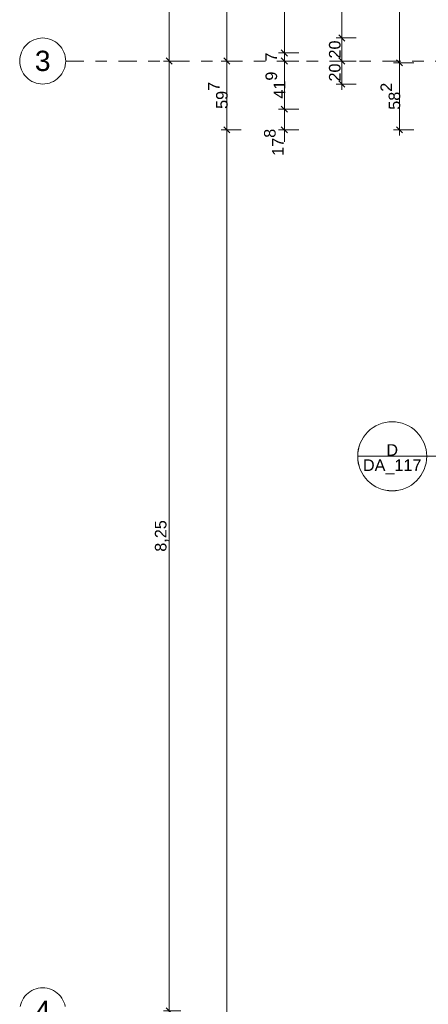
# Model space of a CAD drawing. Header units: metres. Extents: x -180 to 4, y -50 to 6.
# Tile 30 of 44: x -180.07 to -176.52, y -19.89 to -11.34. Entities that reach past the tile are written whole.
import ezdxf

# ---------------------------------------------------------------- set-up
doc = ezdxf.new("R2010")
doc.units = ezdxf.units.M
doc.header["$LTSCALE"] = 0.05
doc.header["$PDMODE"] = 1
doc.header["$PDSIZE"] = -2
doc.linetypes.add('Linienart-53', pattern=[5.291531, 3.175, -1.058062, 0.352704, -0.705764])
doc.layers.get('0').update_dxf_attribs({"lineweight": 25})
doc.layers.add('70 -71 Achsen- 1 Gebäudeachsen', color=7, linetype='Linienart-53', lineweight=18)
doc.layers.add('Keine', color=7, linetype='Continuous', lineweight=9)
for name, color, linetype, lineweight, true_color in [('70 -72 Beschriftung- 1 Beschriftung allgemein', 7, 'Continuous', 9, 0xff6633), ('70 -72 Beschriftung- 7 Detailverweise', 7, 'Continuous', 9, 0x00dd00), ('70 -76 Bemaßung- 2 Allgemein', 7, 'Continuous', 5, 0x6666cc)]:
    doc.layers.add(name, color=color, linetype=linetype, lineweight=lineweight, true_color=true_color)
doc.styles.add('Arial', font='arial.ttf')
doc.dimstyles.new('k+k 1_50', dxfattribs={"dimtxt": 0.160649, "dimasz": 0.05302, "dimexe": 0.05, "dimexo": 0.15, "dimgap": 0.01, "dimtad": 1, "dimdec": 3, "dimtxsty": 'Arial', "dimblk": 'VW_SLASH', "dimblk1": 'VW_SLASH', "dimblk2": 'VW_SLASH', "dimcen": 0, "dimdle": 0.05, "dimadec": 3, "dimazin": 0, "dimtfac": 0.75, "dimtdec": 3, "dimtix": 1, "dimtmove": 0, "dimatfit": 0, "dimldrblk": 'VW_SLASH-1', "dimfxl": 0.125, "dimfxlon": 1, "dimfrac": 2, "dimtolj": 1, "dimarcsym": 0})
doc.dimstyles.new('k+k_klein', dxfattribs={"dimtxt": 0.160649, "dimasz": 0.05302, "dimexe": 0.05, "dimexo": 0.15, "dimgap": 0.005, "dimtad": 1, "dimdec": 3, "dimtxsty": 'Arial', "dimblk": 'VW_SLASH-2', "dimblk1": 'VW_SLASH-2', "dimblk2": 'VW_SLASH-2', "dimcen": 0, "dimdle": 0.025, "dimadec": 3, "dimazin": 0, "dimtfac": 0.75, "dimtdec": 3, "dimtix": 1, "dimtmove": 0, "dimatfit": 0, "dimldrblk": 'VW_FILLEDARROW', "dimfxl": 0.1, "dimfxlon": 1, "dimfrac": 2, "dimtolj": 1, "dimarcsym": 0})

# ---------------------------------------------------------------- blocks, each defined once
blk = doc.blocks.new('Gruppe-7895')
at = {"layer": '70 -72 Beschriftung- 7 Detailverweise'}
blk.add_line((-0.335, 0), (-0.935, 0), dxfattribs=at)
at = {"layer": '70 -72 Beschriftung- 7 Detailverweise', "flags": 128}
blk.add_lwpolyline([(-0.335, 0), (-0.3364, -0.0294), (-0.3408, -0.0585), (-0.3479, -0.0871), (-0.3578, -0.1148), (-0.3704, -0.1414), (-0.3856, -0.1667), (-0.4031, -0.1903), (-0.4229, -0.2121), (-0.4447, -0.2319), (-0.4683, -0.2494), (-0.4936, -0.2646), (-0.5202, -0.2772), (-0.5479, -0.2871), (-0.5765, -0.2942), (-0.6056, -0.2986), (-0.635, -0.3), (-0.6644, -0.2986), (-0.6935, -0.2942), (-0.7221, -0.2871), (-0.7498, -0.2772), (-0.7764, -0.2646), (-0.8017, -0.2494), (-0.8253, -0.2319), (-0.8471, -0.2121), (-0.8669, -0.1903), (-0.8844, -0.1667), (-0.8996, -0.1414), (-0.9122, -0.1148), (-0.9221, -0.0871), (-0.9292, -0.0585), (-0.9336, -0.0294), (-0.935, 0), (-0.9336, 0.0294), (-0.9292, 0.0585), (-0.9221, 0.0871), (-0.9122, 0.1148), (-0.8996, 0.1414), (-0.8844, 0.1667), (-0.8669, 0.1903), (-0.8471, 0.2121), (-0.8253, 0.2319), (-0.8017, 0.2494), (-0.7764, 0.2646), (-0.7498, 0.2772), (-0.7221, 0.2871), (-0.6935, 0.2942), (-0.6644, 0.2986), (-0.635, 0.3), (-0.6056, 0.2986), (-0.5765, 0.2942), (-0.5479, 0.2871), (-0.5202, 0.2772), (-0.4936, 0.2646), (-0.4683, 0.2494), (-0.4447, 0.2319), (-0.4229, 0.2121), (-0.4031, 0.1903), (-0.3856, 0.1667), (-0.3704, 0.1414), (-0.3578, 0.1148), (-0.3479, 0.0871), (-0.3408, 0.0585), (-0.3364, 0.0294)], close=True, dxfattribs=at)
at = {"layer": '70 -72 Beschriftung- 7 Detailverweise'}
blk.add_point((-0.635, 0), dxfattribs=at)
at = {"layer": '70 -72 Beschriftung- 7 Detailverweise', "line_spacing_factor": 0.96878, "style": 'Arial'}
for s, insert, char_height, attachment_point in [('D', (-0.635, 0.0046), 0.1007, 8), ('DA_117', (-0.635, -0.0267), 0.10069, 2)]:
    blk.add_mtext(s, dxfattribs=dict(at, insert=insert, char_height=char_height, attachment_point=attachment_point))
blk = doc.blocks.new('Referenzmarkierung-56')
at = {"layer": '70 -72 Beschriftung- 7 Detailverweise', "transparency": 33554687}
for q in [(-0.635, 0), (0.259, -0.6956)]:
    blk.add_line((0, 0), q, dxfattribs=at)
at = {"layer": '70 -72 Beschriftung- 7 Detailverweise', "color": 7, "transparency": 33554687}
blk.add_blockref('Gruppe-7895', (0, 0), dxfattribs=at)
blk = doc.blocks.new('Gruppe-8397')
at = {"layer": '70 -72 Beschriftung- 7 Detailverweise'}
blk.add_line((-176.53080921, -15.13016349), (-177.13080921, -15.13016349), dxfattribs=at)
at = {"layer": '70 -72 Beschriftung- 7 Detailverweise', "transparency": 33554687}
blk.add_line((-176.19580921, -15.13016349), (-176.83080921, -15.13016349), dxfattribs=at)
at = {"layer": '70 -72 Beschriftung- 7 Detailverweise', "flags": 128}
blk.add_lwpolyline([(-176.53080921, -15.13016349), (-176.5322538, -15.15956863), (-176.53657363, -15.18869058), (-176.54372711, -15.21724889), (-176.55364535, -15.24496852), (-176.56623283, -15.27158251), (-176.58136833, -15.29683456), (-176.59890608, -15.32048147), (-176.61867718, -15.34229552), (-176.64049123, -15.36206662), (-176.66413814, -15.37960437), (-176.68939019, -15.39473987), (-176.71600418, -15.40732735), (-176.74372381, -15.41724559), (-176.77228212, -15.42439907), (-176.80140407, -15.42871891), (-176.83080921, -15.43016349), (-176.86021436, -15.42871891), (-176.88933631, -15.42439907), (-176.91789462, -15.41724559), (-176.94561424, -15.40732735), (-176.97222823, -15.39473987), (-176.99748028, -15.37960437), (-177.0211272, -15.36206662), (-177.04294125, -15.34229552), (-177.06271235, -15.32048147), (-177.0802501, -15.29683456), (-177.09538559, -15.27158251), (-177.10797307, -15.24496852), (-177.11789131, -15.21724889), (-177.1250448, -15.18869058), (-177.12936463, -15.15956863), (-177.13080921, -15.13016349), (-177.12936463, -15.10075835), (-177.1250448, -15.07163639), (-177.11789131, -15.04307808), (-177.10797307, -15.01535846), (-177.09538559, -14.98874447), (-177.0802501, -14.96349242), (-177.06271235, -14.9398455), (-177.04294125, -14.91803145), (-177.0211272, -14.89826035), (-176.99748028, -14.8807226), (-176.97222823, -14.86558711), (-176.94561424, -14.85299963), (-176.91789462, -14.84308139), (-176.88933631, -14.8359279), (-176.86021436, -14.83160807), (-176.83080921, -14.83016349), (-176.80140407, -14.83160807), (-176.77228212, -14.8359279), (-176.74372381, -14.84308139), (-176.71600418, -14.85299963), (-176.68939019, -14.86558711), (-176.66413814, -14.8807226), (-176.64049123, -14.89826035), (-176.61867718, -14.91803145), (-176.59890608, -14.9398455), (-176.58136833, -14.96349242), (-176.56623283, -14.98874447), (-176.55364535, -15.01535846), (-176.54372711, -15.04307808), (-176.53657363, -15.07163639), (-176.5322538, -15.10075835)], close=True, dxfattribs=at)
at = {"layer": '70 -72 Beschriftung- 7 Detailverweise'}
blk.add_point((-176.83080921, -15.13016349), dxfattribs=at)
blk.add_blockref('Referenzmarkierung-56', (-176.19580921, -15.13016349), dxfattribs=at)
at = {"layer": '70 -72 Beschriftung- 7 Detailverweise', "line_spacing_factor": 0.96878, "style": 'Arial'}
for s, insert, char_height, attachment_point in [('D', (-176.83080921, -15.12557738), 0.10068866, 8), ('DA_117', (-176.83080921, -15.15682761), 0.100688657, 2)]:
    blk.add_mtext(s, dxfattribs=dict(at, insert=insert, char_height=char_height, attachment_point=attachment_point))
blk = doc.blocks.new('_OG2_2D (2D)')
at = {"layer": '70 -72 Beschriftung- 1 Beschriftung allgemein', "color": 7}
blk.add_blockref('Gruppe-8397', (0, 0), dxfattribs=at)
blk = doc.blocks.new('VW_SLASH')
at = {"color": 0, "linetype": 'ByBlock', "lineweight": -2, "transparency": 16777216}
blk.add_line((0.94, 0), (-1, 0), dxfattribs=at)
at = {"color": 0, "lineweight": 20, "transparency": 16777216, "flags": 128}
blk.add_lwpolyline([(0.5, 0.5), (-0.5, -0.5)], dxfattribs=at)
blk = doc.blocks.new('*D10594')
at = {"layer": '70 -76 Bemaßung- 2 Allgemein', "color": 0, "lineweight": -2}
for p, q in [((-176.643, -0.347), (-176.818, -0.347)), ((-176.768, -11.659), (-176.768, -0.4001)), ((-176.643, -11.712), (-176.818, -11.712))]:
    blk.add_line(p, q, dxfattribs=at)
at = {"layer": 'Defpoints', "color": 0}
for p in [(-176.768, -0.347), (-175.076, -0.347), (-175.101, -11.712)]:
    blk.add_point(p, dxfattribs=at)
at = {"layer": '70 -76 Bemaßung- 2 Allgemein', "color": 0, "lineweight": -2, "xscale": 0.05302001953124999, "yscale": 0.05302001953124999, "zscale": 0.05302001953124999}
for p, rotation in [((-176.768, -0.347), 90), ((-176.768, -11.712), 270)]:
    blk.add_blockref('VW_SLASH', p, dxfattribs=dict(at, rotation=rotation))
at = {"layer": '70 -76 Bemaßung- 2 Allgemein', "color": 0, "insert": (-176.8552, -6.0295), "char_height": 0.100689, "attachment_point": 5, "rotation": 90, "style": 'Arial'}
blk.add_mtext('\\A1;11,36\\S5^ ;', dxfattribs=at)
blk = doc.blocks.new('VW_SLASH-1')
at = {"color": 0, "linetype": 'ByBlock', "lineweight": -2, "transparency": 16777216}
blk.add_line((0.94, 0), (-1, 0), dxfattribs=at)
at = {"color": 0, "lineweight": 5, "transparency": 16777216, "flags": 128}
blk.add_lwpolyline([(0.5, 0.5), (-0.5, -0.5)], dxfattribs=at)
blk = doc.blocks.new('*D10595')
at = {"layer": '70 -76 Bemaßung- 2 Allgemein', "color": 0, "lineweight": -2}
for p, q in [((-176.643, -11.712), (-176.818, -11.712)), ((-176.768, -12.241), (-176.768, -11.7651)), ((-176.643, -12.294), (-176.818, -12.294))]:
    blk.add_line(p, q, dxfattribs=at)
at = {"layer": 'Defpoints', "color": 0}
for p in [(-176.768, -11.712), (-175.101, -11.712), (-175.381, -12.294)]:
    blk.add_point(p, dxfattribs=at)
at = {"layer": '70 -76 Bemaßung- 2 Allgemein', "color": 0, "lineweight": -2, "xscale": 0.05302001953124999, "yscale": 0.05302001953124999, "zscale": 0.05302001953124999}
for p, rotation in [((-176.768, -11.712), 90), ((-176.768, -12.294), 270)]:
    blk.add_blockref('VW_SLASH', p, dxfattribs=dict(at, rotation=rotation))
at = {"layer": '70 -76 Bemaßung- 2 Allgemein', "color": 0, "insert": (-176.8462, -12.003), "char_height": 0.100689, "attachment_point": 5, "rotation": 90, "style": 'Arial'}
blk.add_mtext('\\A1;58\\S2^ ;', dxfattribs=at)
blk = doc.blocks.new('VW_SLASH-2')
at = {"color": 0, "linetype": 'ByBlock', "lineweight": -2, "transparency": 16777216}
blk.add_line((0.47, 0), (-1, 0), dxfattribs=at)
at = {"color": 0, "lineweight": 5, "transparency": 16777216, "flags": 128}
blk.add_lwpolyline([(0.5, 0.5), (-0.5, -0.5)], dxfattribs=at)
blk = doc.blocks.new('*D10612')
at = {"layer": '70 -76 Bemaßung- 2 Allgemein', "color": 0, "lineweight": -2}
for p, q in [((-178.668, -8.697), (-178.818, -8.697)), ((-178.768, -11.644), (-178.768, -8.7501)), ((-178.668, -11.697), (-178.818, -11.697))]:
    blk.add_line(p, q, dxfattribs=at)
at = {"layer": 'Defpoints', "color": 0}
for p in [(-178.768, -8.697), (-178.268, -8.697), (-178.268, -11.697)]:
    blk.add_point(p, dxfattribs=at)
at = {"layer": '70 -76 Bemaßung- 2 Allgemein', "color": 0, "lineweight": -2, "xscale": 0.05302001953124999, "yscale": 0.05302001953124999, "zscale": 0.05302001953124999}
for p, rotation in [((-178.768, -8.697), 90), ((-178.768, -11.697), 270)]:
    blk.add_blockref('VW_SLASH-2', p, dxfattribs=dict(at, rotation=rotation))
at = {"layer": '70 -76 Bemaßung- 2 Allgemein', "color": 0, "insert": (-178.8335, -10.197), "char_height": 0.10069, "attachment_point": 5, "rotation": 90, "style": 'Arial'}
blk.add_mtext('\\A1;3,00', dxfattribs=at)
blk = doc.blocks.new('VW_FILLEDARROW')
at = {"linetype": 'Continuous', "lineweight": 0, "transparency": 16777216}
blk.add_hatch(color=0, dxfattribs=at).paths.add_polyline_path([(-2.83, 0.76), (0, 0), (-2.83, -0.76)])
at = {"color": 0, "lineweight": 5, "transparency": 16777216, "flags": 128}
blk.add_lwpolyline([(-2.83, 0.76), (0, 0), (-2.83, -0.76)], close=True, dxfattribs=at)
blk = doc.blocks.new('*D10613')
at = {"layer": '70 -76 Bemaßung- 2 Allgemein', "color": 0, "lineweight": -2}
for p, q in [((-178.668, -11.697), (-178.818, -11.697)), ((-178.768, -19.894), (-178.768, -11.7501)), ((-178.668, -19.947), (-178.818, -19.947))]:
    blk.add_line(p, q, dxfattribs=at)
at = {"layer": 'Defpoints', "color": 0}
for p in [(-178.768, -11.697), (-178.268, -11.697), (-178.268, -19.947)]:
    blk.add_point(p, dxfattribs=at)
at = {"layer": '70 -76 Bemaßung- 2 Allgemein', "color": 0, "lineweight": -2, "xscale": 0.05302001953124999, "yscale": 0.05302001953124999, "zscale": 0.05302001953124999}
for p, rotation in [((-178.768, -11.697), 90), ((-178.768, -19.947), 270)]:
    blk.add_blockref('VW_SLASH-2', p, dxfattribs=dict(at, rotation=rotation))
at = {"layer": '70 -76 Bemaßung- 2 Allgemein', "color": 0, "insert": (-178.8335, -15.822), "char_height": 0.10069, "attachment_point": 5, "rotation": 90, "style": 'Arial'}
blk.add_mtext('\\A1;8,25', dxfattribs=at)
blk = doc.blocks.new('*D10733')
at = {"layer": '70 -76 Bemaßung- 2 Allgemein', "color": 0, "lineweight": -2}
for p, q in [((-178.143, -0.447), (-178.318, -0.447)), ((-178.268, -11.644), (-178.268, -0.5001)), ((-178.143, -11.697), (-178.318, -11.697))]:
    blk.add_line(p, q, dxfattribs=at)
at = {"layer": 'Defpoints', "color": 0}
for p in [(-178.268, -0.447), (-177.768, -0.447), (-177.768, -11.697)]:
    blk.add_point(p, dxfattribs=at)
at = {"layer": '70 -76 Bemaßung- 2 Allgemein', "color": 0, "lineweight": -2, "xscale": 0.05302001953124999, "yscale": 0.05302001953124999, "zscale": 0.05302001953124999}
for p, rotation in [((-178.268, -0.447), 90), ((-178.268, -11.697), 270)]:
    blk.add_blockref('VW_SLASH', p, dxfattribs=dict(at, rotation=rotation))
at = {"layer": '70 -76 Bemaßung- 2 Allgemein', "color": 0, "insert": (-178.3385, -6.072), "char_height": 0.10069, "attachment_point": 5, "rotation": 90, "style": 'Arial'}
blk.add_mtext('\\A1;11,25', dxfattribs=at)
blk = doc.blocks.new('*D10734')
at = {"layer": '70 -76 Bemaßung- 2 Allgemein', "color": 0, "lineweight": -2}
for p, q in [((-178.143, -11.697), (-178.318, -11.697)), ((-178.268, -12.241), (-178.268, -11.7501)), ((-178.143, -12.294), (-178.318, -12.294))]:
    blk.add_line(p, q, dxfattribs=at)
at = {"layer": 'Defpoints', "color": 0}
for p in [(-178.268, -11.697), (-177.768, -11.697), (-175.371, -12.294)]:
    blk.add_point(p, dxfattribs=at)
at = {"layer": '70 -76 Bemaßung- 2 Allgemein', "color": 0, "lineweight": -2, "xscale": 0.05302001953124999, "yscale": 0.05302001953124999, "zscale": 0.05302001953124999}
for p, rotation in [((-178.268, -11.697), 90), ((-178.268, -12.294), 270)]:
    blk.add_blockref('VW_SLASH', p, dxfattribs=dict(at, rotation=rotation))
at = {"layer": '70 -76 Bemaßung- 2 Allgemein', "color": 0, "insert": (-178.3453, -11.9955), "char_height": 0.100689, "attachment_point": 5, "rotation": 90, "style": 'Arial'}
blk.add_mtext('\\A1;59\\S7^ ;', dxfattribs=at)
blk = doc.blocks.new('*D10735')
at = {"layer": '70 -76 Bemaßung- 2 Allgemein', "color": 0, "lineweight": -2}
for p, q in [((-178.143, -12.294), (-178.318, -12.294)), ((-178.268, -31.144), (-178.268, -12.3471)), ((-178.143, -31.197), (-178.318, -31.197))]:
    blk.add_line(p, q, dxfattribs=at)
at = {"layer": 'Defpoints', "color": 0}
for p in [(-178.268, -12.294), (-175.371, -12.294), (-177.768, -31.197)]:
    blk.add_point(p, dxfattribs=at)
at = {"layer": '70 -76 Bemaßung- 2 Allgemein', "color": 0, "lineweight": -2, "xscale": 0.05302001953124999, "yscale": 0.05302001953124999, "zscale": 0.05302001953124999}
for p, rotation in [((-178.268, -12.294), 90), ((-178.268, -31.197), 270)]:
    blk.add_blockref('VW_SLASH', p, dxfattribs=dict(at, rotation=rotation))
at = {"layer": '70 -76 Bemaßung- 2 Allgemein', "color": 0, "insert": (-178.3561, -21.7455), "char_height": 0.100689, "attachment_point": 5, "rotation": 90, "style": 'Arial'}
blk.add_mtext('\\A1;18,90\\S3^ ;', dxfattribs=at)
blk = doc.blocks.new('*D11030')
at = {"layer": '70 -76 Bemaßung- 2 Allgemein', "color": 0, "lineweight": -2}
for p, q in [((-177.643, -8.767), (-177.818, -8.767)), ((-177.768, -11.574), (-177.768, -8.8201)), ((-177.643, -11.627), (-177.818, -11.627))]:
    blk.add_line(p, q, dxfattribs=at)
at = {"layer": 'Defpoints', "color": 0}
for p in [(-177.768, -8.767), (-176.018, -8.767), (-176.018, -11.627)]:
    blk.add_point(p, dxfattribs=at)
at = {"layer": '70 -76 Bemaßung- 2 Allgemein', "color": 0, "lineweight": -2, "xscale": 0.05302001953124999, "yscale": 0.05302001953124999, "zscale": 0.05302001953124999}
for p, rotation in [((-177.768, -8.767), 90), ((-177.768, -11.627), 270)]:
    blk.add_blockref('VW_SLASH', p, dxfattribs=dict(at, rotation=rotation))
at = {"layer": '70 -76 Bemaßung- 2 Allgemein', "color": 0, "insert": (-177.8385, -10.197), "char_height": 0.10069, "attachment_point": 5, "rotation": 90, "style": 'Arial'}
blk.add_mtext('\\A1;2,86', dxfattribs=at)
blk = doc.blocks.new('*D11031')
at = {"layer": '70 -76 Bemaßung- 2 Allgemein', "color": 0, "lineweight": -2}
for p, q in [((-177.768, -11.574), (-177.768, -11.521)), ((-177.643, -11.627), (-177.818, -11.627)), ((-177.768, -11.697), (-177.768, -11.627)), ((-177.643, -11.697), (-177.818, -11.697)), ((-177.768, -11.7501), (-177.768, -11.8031))]:
    blk.add_line(p, q, dxfattribs=at)
at = {"layer": 'Defpoints', "color": 0}
for p in [(-177.768, -11.627), (-176.018, -11.627), (-177.268, -11.697)]:
    blk.add_point(p, dxfattribs=at)
at = {"layer": '70 -76 Bemaßung- 2 Allgemein', "color": 0, "lineweight": -2, "xscale": 0.05302001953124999, "yscale": 0.05302001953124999, "zscale": 0.05302001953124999}
for p, rotation in [((-177.768, -11.627), 270), ((-177.768, -11.697), 90)]:
    blk.add_blockref('VW_SLASH', p, dxfattribs=dict(at, rotation=rotation))
at = {"layer": '70 -76 Bemaßung- 2 Allgemein', "color": 0, "insert": (-177.8833, -11.662), "char_height": 0.10069, "attachment_point": 5, "rotation": 90, "style": 'Arial'}
blk.add_mtext('\\A1;7', dxfattribs=at)
blk = doc.blocks.new('*D11032')
at = {"layer": '70 -76 Bemaßung- 2 Allgemein', "color": 0, "lineweight": -2}
for p, q in [((-177.643, -11.697), (-177.818, -11.697)), ((-177.768, -12.063), (-177.768, -11.7501)), ((-177.643, -12.116), (-177.818, -12.116))]:
    blk.add_line(p, q, dxfattribs=at)
at = {"layer": 'Defpoints', "color": 0}
for p in [(-177.768, -11.697), (-177.268, -11.697), (-175.84, -12.116)]:
    blk.add_point(p, dxfattribs=at)
at = {"layer": '70 -76 Bemaßung- 2 Allgemein', "color": 0, "lineweight": -2, "xscale": 0.05302001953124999, "yscale": 0.05302001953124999, "zscale": 0.05302001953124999}
for p, rotation in [((-177.768, -11.697), 90), ((-177.768, -12.116), 270)]:
    blk.add_blockref('VW_SLASH', p, dxfattribs=dict(at, rotation=rotation))
at = {"layer": '70 -76 Bemaßung- 2 Allgemein', "color": 0, "insert": (-177.8462, -11.9065), "char_height": 0.100689, "attachment_point": 5, "rotation": 90, "style": 'Arial'}
blk.add_mtext('\\A1;41\\S9^ ;', dxfattribs=at)
blk = doc.blocks.new('*D11033')
at = {"layer": '70 -76 Bemaßung- 2 Allgemein', "color": 0, "lineweight": -2}
for p, q in [((-177.768, -12.063), (-177.768, -12.01)), ((-177.643, -12.116), (-177.818, -12.116)), ((-177.768, -12.294), (-177.768, -12.116)), ((-177.643, -12.294), (-177.818, -12.294)), ((-177.768, -12.3471), (-177.768, -12.4001))]:
    blk.add_line(p, q, dxfattribs=at)
at = {"layer": 'Defpoints', "color": 0}
for p in [(-177.768, -12.116), (-175.84, -12.116), (-175.371, -12.294)]:
    blk.add_point(p, dxfattribs=at)
at = {"layer": '70 -76 Bemaßung- 2 Allgemein', "color": 0, "lineweight": -2, "xscale": 0.05302001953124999, "yscale": 0.05302001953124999, "zscale": 0.05302001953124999}
for p, rotation in [((-177.768, -12.116), 270), ((-177.768, -12.294), 90)]:
    blk.add_blockref('VW_SLASH', p, dxfattribs=dict(at, rotation=rotation))
at = {"layer": '70 -76 Bemaßung- 2 Allgemein', "color": 0, "insert": (-177.859, -12.403), "char_height": 0.100689, "attachment_point": 5, "rotation": 90, "style": 'Arial'}
blk.add_mtext('\\A1;17\\S8^ ;', dxfattribs=at)
blk = doc.blocks.new('*D11200')
at = {"layer": '70 -76 Bemaßung- 2 Allgemein', "color": 0, "lineweight": -2}
for p, q in [((-177.143, -8.897), (-177.318, -8.897)), ((-177.268, -11.444), (-177.268, -8.9501)), ((-177.143, -11.497), (-177.318, -11.497))]:
    blk.add_line(p, q, dxfattribs=at)
at = {"layer": 'Defpoints', "color": 0}
for p in [(-177.268, -8.897), (-82.721, -8.897), (-175.221, -11.497)]:
    blk.add_point(p, dxfattribs=at)
at = {"layer": '70 -76 Bemaßung- 2 Allgemein', "color": 0, "lineweight": -2, "xscale": 0.05302001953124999, "yscale": 0.05302001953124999, "zscale": 0.05302001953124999}
for p, rotation in [((-177.268, -8.897), 90), ((-177.268, -11.497), 270)]:
    blk.add_blockref('VW_SLASH', p, dxfattribs=dict(at, rotation=rotation))
at = {"layer": '70 -76 Bemaßung- 2 Allgemein', "color": 0, "insert": (-177.3385, -10.197), "char_height": 0.10069, "attachment_point": 5, "rotation": 90, "style": 'Arial'}
blk.add_mtext('\\A1;2,60', dxfattribs=at)
blk = doc.blocks.new('*D11201')
at = {"layer": '70 -76 Bemaßung- 2 Allgemein', "color": 0, "lineweight": -2}
for p, q in [((-177.143, -11.497), (-177.318, -11.497)), ((-177.268, -11.644), (-177.268, -11.5501)), ((-177.143, -11.697), (-177.318, -11.697))]:
    blk.add_line(p, q, dxfattribs=at)
at = {"layer": 'Defpoints', "color": 0}
for p in [(-177.268, -11.497), (-175.221, -11.497), (-176.768, -11.697)]:
    blk.add_point(p, dxfattribs=at)
at = {"layer": '70 -76 Bemaßung- 2 Allgemein', "color": 0, "lineweight": -2, "xscale": 0.05302001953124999, "yscale": 0.05302001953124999, "zscale": 0.05302001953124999}
for p, rotation in [((-177.268, -11.497), 90), ((-177.268, -11.697), 270)]:
    blk.add_blockref('VW_SLASH', p, dxfattribs=dict(at, rotation=rotation))
at = {"layer": '70 -76 Bemaßung- 2 Allgemein', "color": 0, "insert": (-177.3294, -11.597), "char_height": 0.10069, "attachment_point": 5, "rotation": 90, "style": 'Arial'}
blk.add_mtext('\\A1;20', dxfattribs=at)
blk = doc.blocks.new('*D11202')
at = {"layer": '70 -76 Bemaßung- 2 Allgemein', "color": 0, "lineweight": -2}
for p, q in [((-177.143, -11.697), (-177.318, -11.697)), ((-177.268, -11.844), (-177.268, -11.7501)), ((-177.143, -11.897), (-177.318, -11.897))]:
    blk.add_line(p, q, dxfattribs=at)
at = {"layer": 'Defpoints', "color": 0}
for p in [(-177.268, -11.697), (-176.768, -11.697), (-99.221, -11.897)]:
    blk.add_point(p, dxfattribs=at)
at = {"layer": '70 -76 Bemaßung- 2 Allgemein', "color": 0, "lineweight": -2, "xscale": 0.05302001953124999, "yscale": 0.05302001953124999, "zscale": 0.05302001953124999}
for p, rotation in [((-177.268, -11.697), 90), ((-177.268, -11.897), 270)]:
    blk.add_blockref('VW_SLASH', p, dxfattribs=dict(at, rotation=rotation))
at = {"layer": '70 -76 Bemaßung- 2 Allgemein', "color": 0, "insert": (-177.3294, -11.797), "char_height": 0.10069, "attachment_point": 5, "rotation": 90, "style": 'Arial'}
blk.add_mtext('\\A1;20', dxfattribs=at)
blk = doc.blocks.new('_Achsen (3D)')
at = {"layer": '70 -71 Achsen- 1 Gebäudeachsen', "transparency": 33554687}
blk.add_line((-179.668, -11.697), (3.826, -11.697), dxfattribs=at)
at = {"color": 255, "transparency": 33554687}
blk.add_wipeout([(-179.668, -19.947), (-179.669, -19.9666), (-179.6718, -19.9861), (-179.6766, -20.0051), (-179.6832, -20.0236), (-179.6916, -20.0413), (-179.7017, -20.0582), (-179.7134, -20.0739), (-179.7266, -20.0885), (-179.7411, -20.1016), (-179.7569, -20.1133), (-179.7737, -20.1234), (-179.7915, -20.1318), (-179.8099, -20.1384), (-179.829, -20.1432), (-179.8484, -20.1461), (-179.868, -20.147), (-179.8876, -20.1461), (-179.907, -20.1432), (-179.9261, -20.1384), (-179.9445, -20.1318), (-179.9623, -20.1234), (-179.9791, -20.1133), (-179.9949, -20.1016), (-180.0094, -20.0885), (-180.0226, -20.0739), (-180.0343, -20.0582), (-180.0444, -20.0413), (-180.0528, -20.0236), (-180.0594, -20.0051), (-180.0642, -19.9861), (-180.067, -19.9666), (-180.068, -19.947), (-180.067, -19.9274), (-180.0642, -19.908), (-180.0594, -19.889), (-180.0528, -19.8705), (-180.0444, -19.8528), (-180.0343, -19.8359), (-180.0226, -19.8202), (-180.0094, -19.8056), (-179.9949, -19.7924), (-179.9791, -19.7807), (-179.9623, -19.7707), (-179.9445, -19.7623), (-179.9261, -19.7557), (-179.907, -19.7509), (-179.8876, -19.748), (-179.868, -19.747), (-179.8484, -19.748), (-179.829, -19.7509), (-179.8099, -19.7557), (-179.7915, -19.7623), (-179.7737, -19.7707), (-179.7569, -19.7807), (-179.7411, -19.7924), (-179.7266, -19.8056), (-179.7134, -19.8202), (-179.7017, -19.8359), (-179.6916, -19.8528), (-179.6832, -19.8705), (-179.6766, -19.889), (-179.6718, -19.908), (-179.669, -19.9274)], dxfattribs=at).dxf.layer = 'Keine'
at = {"layer": 'Keine', "transparency": 33554687, "flags": 128}
blk.add_lwpolyline([(-180.0642, -19.908), (-180.0594, -19.889), (-180.0528, -19.8705), (-180.0444, -19.8528), (-180.0343, -19.8359), (-180.0226, -19.8202), (-180.0094, -19.8056), (-179.9949, -19.7924), (-179.9791, -19.7807), (-179.9623, -19.7707), (-179.9445, -19.7623), (-179.9261, -19.7557), (-179.907, -19.7509), (-179.8876, -19.748), (-179.868, -19.747), (-179.8484, -19.748), (-179.829, -19.7509), (-179.8099, -19.7557), (-179.7915, -19.7623), (-179.7737, -19.7707), (-179.7569, -19.7807), (-179.7411, -19.7924), (-179.7266, -19.8056), (-179.7134, -19.8202), (-179.7017, -19.8359), (-179.6916, -19.8528), (-179.6832, -19.8705), (-179.6766, -19.889), (-179.6718, -19.908)], dxfattribs=at)
at = {"layer": 'Keine', "transparency": 33554687, "insert": (-179.868, -19.947), "char_height": 0.1762, "attachment_point": 5, "line_spacing_factor": 0.970891, "style": 'Arial'}
blk.add_mtext('4', dxfattribs=at)
at = {"color": 255, "transparency": 33554687}
blk.add_wipeout([(-179.668, -11.697), (-179.669, -11.7166), (-179.6718, -11.7361), (-179.6766, -11.7551), (-179.6832, -11.7736), (-179.6916, -11.7913), (-179.7017, -11.8082), (-179.7134, -11.8239), (-179.7266, -11.8385), (-179.7411, -11.8516), (-179.7569, -11.8633), (-179.7737, -11.8734), (-179.7915, -11.8818), (-179.8099, -11.8884), (-179.829, -11.8932), (-179.8484, -11.8961), (-179.868, -11.897), (-179.8876, -11.8961), (-179.907, -11.8932), (-179.9261, -11.8884), (-179.9445, -11.8818), (-179.9623, -11.8734), (-179.9791, -11.8633), (-179.9949, -11.8516), (-180.0094, -11.8385), (-180.0226, -11.8239), (-180.0343, -11.8082), (-180.0444, -11.7913), (-180.0528, -11.7736), (-180.0594, -11.7551), (-180.0642, -11.7361), (-180.067, -11.7166), (-180.068, -11.697), (-180.067, -11.6774), (-180.0642, -11.658), (-180.0594, -11.639), (-180.0528, -11.6205), (-180.0444, -11.6028), (-180.0343, -11.5859), (-180.0226, -11.5702), (-180.0094, -11.5556), (-179.9949, -11.5424), (-179.9791, -11.5307), (-179.9623, -11.5207), (-179.9445, -11.5123), (-179.9261, -11.5057), (-179.907, -11.5009), (-179.8876, -11.498), (-179.868, -11.497), (-179.8484, -11.498), (-179.829, -11.5009), (-179.8099, -11.5057), (-179.7915, -11.5123), (-179.7737, -11.5207), (-179.7569, -11.5307), (-179.7411, -11.5424), (-179.7266, -11.5556), (-179.7134, -11.5702), (-179.7017, -11.5859), (-179.6916, -11.6028), (-179.6832, -11.6205), (-179.6766, -11.639), (-179.6718, -11.658), (-179.669, -11.6774)], dxfattribs=at).dxf.layer = 'Keine'
at = {"layer": 'Keine', "transparency": 33554687, "flags": 128}
blk.add_lwpolyline([(-179.668, -11.697), (-179.669, -11.7166), (-179.6718, -11.7361), (-179.6766, -11.7551), (-179.6832, -11.7736), (-179.6916, -11.7913), (-179.7017, -11.8082), (-179.7134, -11.8239), (-179.7266, -11.8385), (-179.7411, -11.8516), (-179.7569, -11.8633), (-179.7737, -11.8734), (-179.7915, -11.8818), (-179.8099, -11.8884), (-179.829, -11.8932), (-179.8484, -11.8961), (-179.868, -11.897), (-179.8876, -11.8961), (-179.907, -11.8932), (-179.9261, -11.8884), (-179.9445, -11.8818), (-179.9623, -11.8734), (-179.9791, -11.8633), (-179.9949, -11.8516), (-180.0094, -11.8385), (-180.0226, -11.8239), (-180.0343, -11.8082), (-180.0444, -11.7913), (-180.0528, -11.7736), (-180.0594, -11.7551), (-180.0642, -11.7361), (-180.067, -11.7166), (-180.068, -11.697), (-180.067, -11.6774), (-180.0642, -11.658), (-180.0594, -11.639), (-180.0528, -11.6205), (-180.0444, -11.6028), (-180.0343, -11.5859), (-180.0226, -11.5702), (-180.0094, -11.5556), (-179.9949, -11.5424), (-179.9791, -11.5307), (-179.9623, -11.5207), (-179.9445, -11.5123), (-179.9261, -11.5057), (-179.907, -11.5009), (-179.8876, -11.498), (-179.868, -11.497), (-179.8484, -11.498), (-179.829, -11.5009), (-179.8099, -11.5057), (-179.7915, -11.5123), (-179.7737, -11.5207), (-179.7569, -11.5307), (-179.7411, -11.5424), (-179.7266, -11.5556), (-179.7134, -11.5702), (-179.7017, -11.5859), (-179.6916, -11.6028), (-179.6832, -11.6205), (-179.6766, -11.639), (-179.6718, -11.658), (-179.669, -11.6774)], close=True, dxfattribs=at)
at = {"layer": 'Keine', "transparency": 33554687, "insert": (-179.868, -11.697), "char_height": 0.1762, "attachment_point": 5, "line_spacing_factor": 0.970891, "style": 'Arial'}
blk.add_mtext('3', dxfattribs=at)
blk = doc.blocks.new('Gruppe-9765')
at = {"layer": '70 -76 Bemaßung- 2 Allgemein'}
for base, p1, p2, text, picture, middle in [((-176.768, -0.347), (-175.101, -11.712), (-175.076, -0.347), '11,36\\S5^ ;', '*D10594', (-176.8552, -6.0295)), ((-176.768, -11.712), (-175.381, -12.294), (-175.101, -11.712), '58\\S2^ ;', '*D10595', (-176.8462, -12.003))]:
    dim = blk.add_linear_dim(base=base, p1=p1, p2=p2, angle=270, text=text, dimstyle='k+k 1_50', override={"dimtxt": 0.100689, "dimgap": 0.01, "dimpost": '<>', "dimtxsty": 'Arial', "dimtmove": 2}, dxfattribs=at)
    dim.commit()
    dim.dimension.update_dxf_attribs({"geometry": picture, "text_midpoint": middle})
blk = doc.blocks.new('Gruppe-9767')
at = {"layer": '70 -76 Bemaßung- 2 Allgemein'}
for base, p1, p2, text, picture, middle in [((-178.76799996, -8.69704198), (-178.26799996, -11.69704198), (-178.26799996, -8.69704198), '3,00', '*D10612', (-178.8334635, -10.19704198)), ((-178.76799996, -11.69704198), (-178.26799996, -19.94704198), (-178.26799996, -11.69704198), '8,25', '*D10613', (-178.8334635, -15.82204198))]:
    dim = blk.add_linear_dim(base=base, p1=p1, p2=p2, angle=270, text=text, dimstyle='k+k_klein', override={"dimtxt": 0.100689, "dimgap": 0.005, "dimdec": 8, "dimpost": '<>', "dimtxsty": 'Arial', "dimtmove": 2}, dxfattribs=at)
    dim.commit()
    dim.dimension.update_dxf_attribs({"geometry": picture, "text_midpoint": middle})
blk = doc.blocks.new('Gruppe-9775')
at = {"layer": '70 -76 Bemaßung- 2 Allgemein'}
for base, p1, p2, text, picture, middle in [((-178.26799996, -0.44704198), (-177.76799996, -11.69704198), (-177.76799996, -0.44704198), '11,25', '*D10733', (-178.3384635, -6.07204198)), ((-178.26799996, -11.69704198), (-175.37099996, -12.29404198), (-177.76799996, -11.69704198), '59\\S7^ ;', '*D10734', (-178.34532711, -11.99554198)), ((-178.26799996, -12.29404198), (-177.76799996, -31.19704198), (-175.37099996, -12.29404198), '18,90\\S3^ ;', '*D10735', (-178.3561008, -21.74554198))]:
    dim = blk.add_linear_dim(base=base, p1=p1, p2=p2, angle=270, text=text, dimstyle='k+k 1_50', override={"dimtxt": 0.100689, "dimgap": 0.01, "dimdec": 8, "dimpost": '<>', "dimtxsty": 'Arial', "dimtmove": 2}, dxfattribs=at)
    dim.commit()
    dim.dimension.update_dxf_attribs({"geometry": picture, "text_midpoint": middle})
blk = doc.blocks.new('Gruppe-9779')
at = {"layer": '70 -76 Bemaßung- 2 Allgemein'}
for base, p1, p2, text, override, picture, middle in [((-177.76799996, -8.76704198), (-176.01799996, -11.62704198), (-176.01799996, -8.76704198), '2,86', {"dimtxt": 0.100689, "dimgap": 0.01, "dimdec": 8, "dimpost": '<>', "dimtxsty": 'Arial', "dimtmove": 2}, '*D11030', (-177.8384635, -10.19704198)), ((-177.76799996, -11.62704198), (-177.26799996, -11.69704198), (-176.01799996, -11.62704198), '7', {"dimtxt": 0.100689, "dimgap": 0.01, "dimdec": 8, "dimpost": '<>', "dimtxsty": 'Arial', "dimtix": 0, "dimtmove": 2}, '*D11031', (-177.88334429, -11.66204198)), ((-177.76799996, -11.69704198), (-175.83999996, -12.11604198), (-177.26799996, -11.69704198), '41\\S9^ ;', {"dimtxt": 0.100689, "dimgap": 0.01, "dimdec": 8, "dimpost": '<>', "dimtxsty": 'Arial', "dimtmove": 2}, '*D11032', (-177.84618297, -11.90654198))]:
    dim = blk.add_linear_dim(base=base, p1=p1, p2=p2, angle=270, text=text, dimstyle='k+k 1_50', override=override, dxfattribs=at)
    dim.commit()
    dim.dimension.update_dxf_attribs({"geometry": picture, "text_midpoint": middle})
dim = blk.add_linear_dim(base=(-177.76799996, -12.11604198), p1=(-175.37099996, -12.29404198), p2=(-175.83999996, -12.11604198), angle=270, text='17\\S8^ ;', dimstyle='k+k 1_50', override={"dimtxt": 0.100689, "dimgap": 0.01, "dimdec": 8, "dimpost": '<>', "dimtxsty": 'Arial', "dimtix": 0, "dimtmove": 2}, dxfattribs=at)
dim.commit()
dim.dimension.update_dxf_attribs({"geometry": '*D11033', "text_midpoint": (-177.85896246, -12.40300932), "dimtype": 160})
blk = doc.blocks.new('Gruppe-9783')
at = {"layer": '70 -76 Bemaßung- 2 Allgemein'}
for base, p1, p2, text, picture, middle in [((-177.26799996, -8.89704198), (-175.22099996, -11.49704198), (-82.72099996, -8.89704198), '2,60', '*D11200', (-177.3384635, -10.19704198)), ((-177.26799996, -11.49704198), (-176.76799996, -11.69704198), (-175.22099996, -11.49704198), '20', '*D11201', (-177.32940152, -11.59704198)), ((-177.26799996, -11.69704198), (-99.22099996, -11.89704198), (-176.76799996, -11.69704198), '20', '*D11202', (-177.32940152, -11.79704198))]:
    dim = blk.add_linear_dim(base=base, p1=p1, p2=p2, angle=270, text=text, dimstyle='k+k 1_50', override={"dimtxt": 0.100689, "dimgap": 0.01, "dimdec": 8, "dimpost": '<>', "dimtxsty": 'Arial', "dimtmove": 2}, dxfattribs=at)
    dim.commit()
    dim.dimension.update_dxf_attribs({"geometry": picture, "text_midpoint": middle})
blk = doc.blocks.new('_OG2_2D Bemaßung_ Beschriftung (2D)')
at = {"layer": '70 -76 Bemaßung- 2 Allgemein'}
for name in ['Gruppe-9775', 'Gruppe-9779', 'Gruppe-9765', 'Gruppe-9783', 'Gruppe-9767']:
    blk.add_blockref(name, (0, 0), dxfattribs=at)

msp = doc.modelspace()

# ---------------------------------------------------------------- block references
at = {"layer": 'Keine', "color": 1}
msp.add_blockref('_OG2_2D (2D)', (0, 0), dxfattribs=at)

# ---------------------------------------------------------------- next in the draw order: block references
msp.add_blockref('_OG2_2D Bemaßung_ Beschriftung (2D)', (0, 0), dxfattribs=at)

# ---------------------------------------------------------------- next in the draw order: block references
msp.add_blockref('_Achsen (3D)', (0, 0), dxfattribs=at)

doc.saveas('drawing.dxf')
